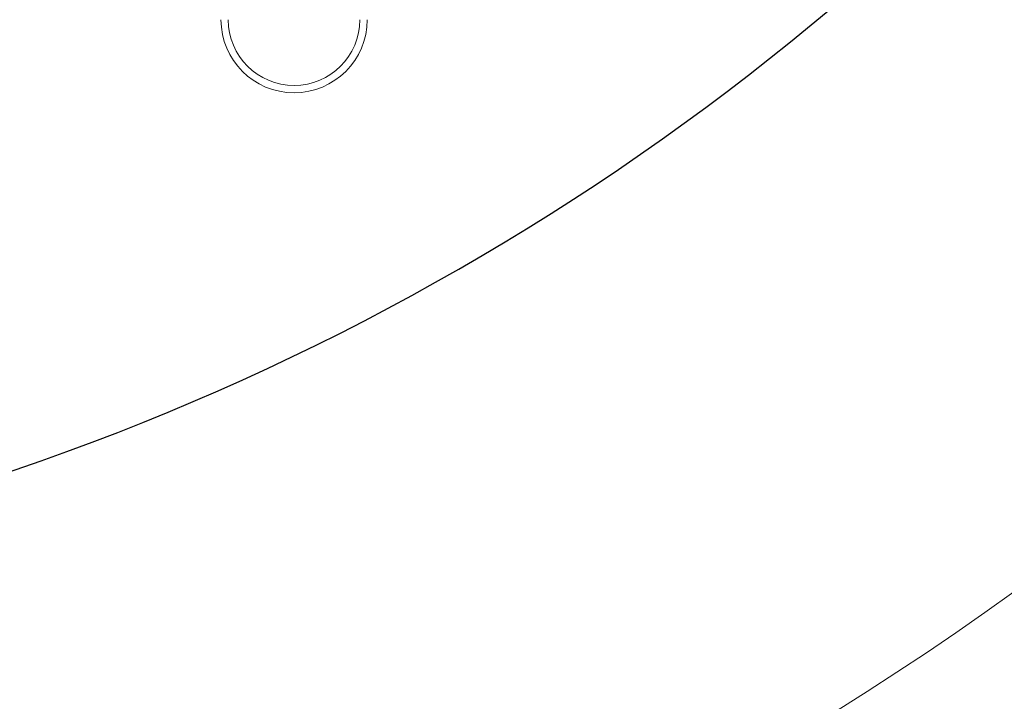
# Model space of a CAD drawing. Header units: millimetres. Extents: x 51337 to 61814, y -21781 to -12277.
# Tile 6 of 256: x 55185 to 55320, y -18664 to -18571. Entities that reach past the tile are written whole.
import ezdxf

# ---------------------------------------------------------------- set-up
doc = ezdxf.new("R2010")
doc.units = ezdxf.units.MM
doc.header["$LTSCALE"] = 0.3175
for name, color, linetype, lineweight in [('1轮廓实线层', 7, 'Continuous', 18), ('7标注层', 4, 'Continuous', 13), ('sub', 1, 'Continuous', 18)]:
    doc.layers.add(name, color=color, linetype=linetype, lineweight=lineweight)
doc.styles.add('标准汉字', font='gbenor.shx', dxfattribs={"bigfont": 'gbcbig.shx'})
doc.dimstyles.new('M1：15', dxfattribs={"dimscale": 15, "dimtxt": 3.5, "dimasz": 2.5, "dimexe": 2, "dimexo": 0, "dimgap": 0.5, "dimtad": 1, "dimdec": 4, "dimdsep": 46, "dimtxsty": '标准汉字', "dimcen": 5, "dimdle": 5, "dimclrd": 1, "dimclre": 1, "dimclrt": 256, "dimadec": 4, "dimazin": 2, "dimtfac": 1, "dimtdec": 4, "dimtmove": 0, "dimatfit": 3, "dimfxl": 1, "dimtolj": 1, "dimarcsym": 0})

# ---------------------------------------------------------------- blocks, each defined once
blk = doc.blocks.new('*D34')
at = {"layer": '7标注层', "color": 1, "lineweight": -2, "ltscale": 30, "transparency": 16777216}
blk.add_line((54654.41, -18378.15), (54761.15, -18359.33), dxfattribs=at)
blk.add_arc((55072.94, -18304.36), 346.6, 196.2021, 353.7979, dxfattribs=at)
at = {"layer": '7标注层', "color": 1, "lineweight": 20, "ltscale": 30, "transparency": 16777216}
for points in [[(55411.28, -18341.46), (55423.76, -18342.14), (55419.55, -18304.36)], [(54734.02, -18402.48), (54746.2, -18399.65), (54731.61, -18364.54)]]:
    blk.add_solid(points, dxfattribs=at)
at = {"layer": 'Defpoints', "color": 0, "lineweight": 20, "ltscale": 30, "transparency": 16777216}
for p in [(54794.67, -18304.36), (56512.47, -18304.36), (54654.41, -18378.15), (54935.66, -18622.61), (53093.16, -18653.45)]:
    blk.add_point(p, dxfattribs=at)
at = {"layer": '7标注层', "ltscale": 30, "transparency": 16777216, "insert": (55100.21, -18616.02), "char_height": 52.5, "attachment_point": 5, "rotation": 5, "style": '标准汉字'}
blk.add_mtext('\\A1;165%%D', dxfattribs=at)

msp = doc.modelspace()

# ---------------------------------------------------------------- linework, layer by layer
at = {"layer": '1轮廓实线层', "ltscale": 30}
for radius in [10, 9]:
    msp.add_arc((55222.94446, -18570.85532), radius, 180, 0, dxfattribs=at)
at = {"layer": 'sub', "color": 4, "ltscale": 30}
msp.add_arc((55072.94446, -18304.35532), 424.98931, 190, 170, dxfattribs=at)

# ---------------------------------------------------------------- dimensions: what is measured, and where the dimension line sits
at = {"layer": '7标注层', "ltscale": 30}
dim = msp.add_angular_dim_2l(base=(54935.66285, -18622.60987), line1=((54654.41169, -18378.15394), (53093.15683, -18653.44529)), line2=((56512.46664, -18304.35532), (54794.66887, -18304.35532)), text='165%%D', dimstyle='M1：15', override={"dimtad": 1, "dimtih": 0, "dimtoh": 0, "dimsah": 1, "dimtzin": 8}, dxfattribs=at)
dim.commit()
dim.dimension.update_dxf_attribs({"geometry": '*D34', "text_midpoint": (55100.21121, -18616.01575)})

doc.saveas('drawing.dxf')
